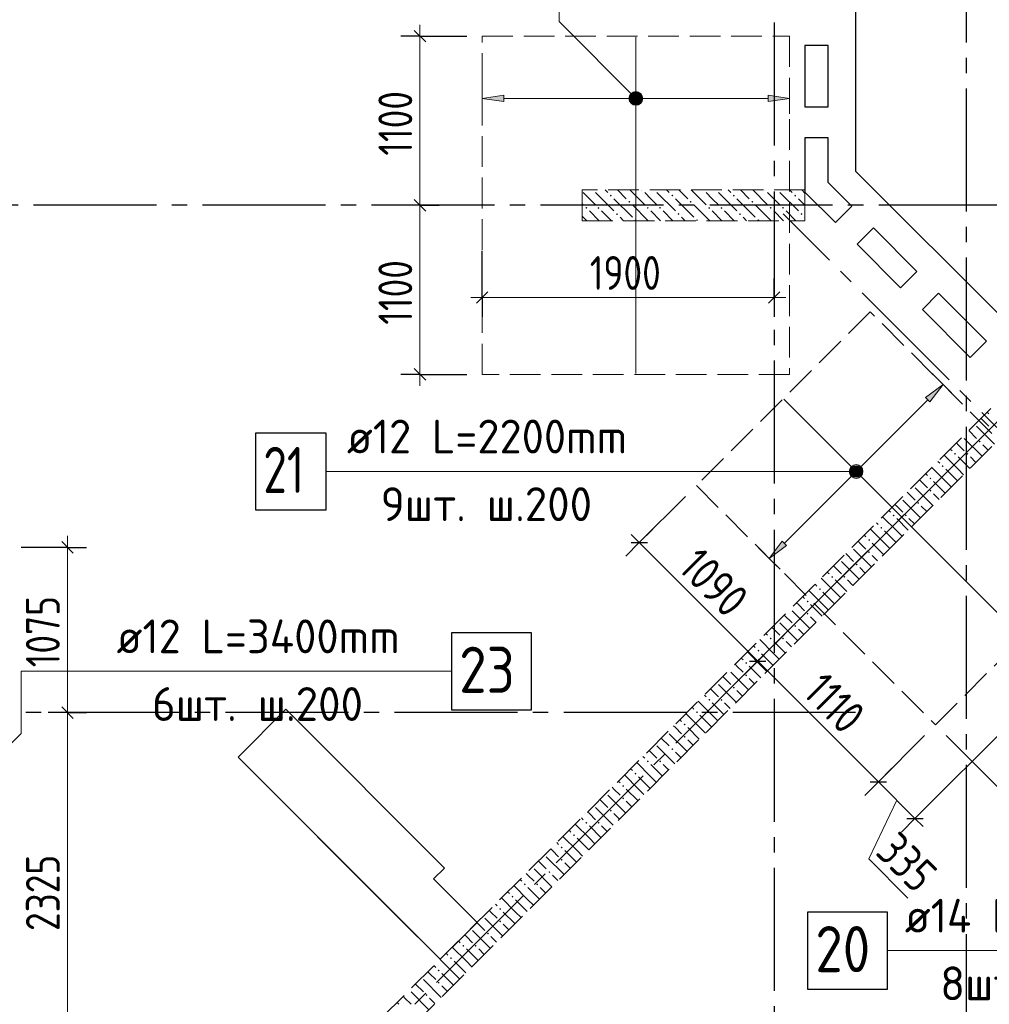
# Model space of a CAD drawing. Header units: millimetres. Extents: x 0 to 43617, y 0 to 59400.
# Tile 17 of 29: x 16914 to 23224, y 27233 to 33638. Entities that reach past the tile are written whole.
import ezdxf

# ---------------------------------------------------------------- set-up
doc = ezdxf.new("R2010")
doc.units = ezdxf.units.MM
doc.linetypes.add('______2', pattern=[270, 200, -70])
doc.linetypes.add('______5', pattern=[1100, 800, -100, 100, -100])
for name, color, linetype, lineweight in [('Standard', 7, 'Continuous', 25), ('Высотные отметки', 7, 'Continuous', 25), ('ДОП Верх по Х', 7, 'Continuous', 25), ('ЖБ Пилон', 180, 'Continuous', 25), ('Оси', 40, '______5', 18), ('Позиционная метка номер позиции', 7, 'Continuous', 13), ('Примечания', 7, 'Continuous', 25)]:
    doc.layers.add(name, color=color, linetype=linetype, lineweight=lineweight)
doc.layers.add('ЖБ Перекрытие верхний уровень', color=7, linetype='Continuous', lineweight=25, true_color=0xe0e0ff)
doc.layers.add('ЖБ Стена верхний уровень', color=7, linetype='Continuous', lineweight=25, true_color=0x006e00)
doc.styles.add('GOST 2.304-81', font='txt')
doc.styles.add('ISOCPEUR', font='txt')

msp = doc.modelspace()

# ---------------------------------------------------------------- hatches: boundary and pattern name
at = {"layer": 'ДОП Верх по Х', "linetype": 'Continuous', "lineweight": 13, "transparency": 33554687}
for points in [[(20064, 33105.5), (19924, 33125.5), (20064, 33145.5)], [(21904.1, 30217.9), (21791, 30133.1), (21875.9, 30246.2)]]:
    msp.add_hatch(color=7, dxfattribs=at).paths.add_polyline_path(points, flags=16)
for points in [[(20891.8, 33106.8), (20891.8, 33144.3), (20886.5, 33125.5)], [(20891.8, 33144.3), (20905.3, 33093.3), (20905.3, 33157.8)], [(20891.8, 33144.3), (20891.8, 33106.8), (20905.3, 33093.3)], [(20905.3, 33157.8), (20924, 33088), (20924, 33163)], [(20905.3, 33157.8), (20905.3, 33093.3), (20924, 33088)], [(20924, 33163), (20924, 33088), (20942.8, 33093.3)], [(20924, 33163), (20942.8, 33093.3), (20942.8, 33157.8)], [(20942.8, 33157.8), (20942.8, 33093.3), (20956.3, 33106.8)], [(20942.8, 33157.8), (20956.3, 33106.8), (20956.3, 33144.3)], [(20956.3, 33144.3), (20956.3, 33106.8), (20961.5, 33125.5)], [(21784, 33105.5), (21924, 33125.5), (21784, 33145.5)], [(22837.5, 31151.3), (22922.4, 31264.4), (22809.2, 31179.6)], [(22320.6, 30708.3), (22383.2, 30672.2), (22330.2, 30725.3)], [(22320.6, 30689.2), (22366.2, 30662.7), (22320.6, 30708.3)], [(22320.6, 30708.3), (22366.2, 30662.7), (22383.2, 30672.2)], [(22347.1, 30662.7), (22320.6, 30689.2), (22330.2, 30672.2)], [(22320.6, 30689.2), (22347.1, 30662.7), (22366.2, 30662.7)], [(22330.2, 30725.3), (22392.8, 30689.2), (22347.1, 30734.8)], [(22330.2, 30725.3), (22383.2, 30672.2), (22392.8, 30689.2)], [(22347.1, 30734.8), (22392.8, 30689.2), (22392.8, 30708.3)], [(22347.1, 30734.8), (22392.8, 30708.3), (22366.2, 30734.8)], [(22366.2, 30734.8), (22392.8, 30708.3), (22383.2, 30725.3)]]:
    msp.add_hatch(color=7, dxfattribs=at).paths.add_polyline_path(points)
at = {"layer": 'ЖБ Пилон', "linetype": 'Continuous', "lineweight": 18, "transparency": 33554687}
for points in [[(20644.3, 32530), (20640.9, 32526.6), (20637.6, 32530)], [(20754.4, 32493.1), (20760.9, 32499.6), (20767.4, 32493.1), (20760.9, 32486.6)], [(20964.3, 32530), (20960.9, 32526.6), (20957.6, 32530)], [(21044.3, 32530), (21040.9, 32526.6), (21037.6, 32530)], [(21154.4, 32493.1), (21160.9, 32499.6), (21167.4, 32493.1), (21160.9, 32486.6)], [(21364.3, 32530), (21360.9, 32526.6), (21357.6, 32530)], [(21444.3, 32530), (21440.9, 32526.6), (21437.6, 32530)], [(21554.4, 32493.1), (21560.9, 32499.6), (21567.4, 32493.1), (21560.9, 32486.6)], [(21764.3, 32530), (21760.9, 32526.6), (21757.6, 32530)], [(21844.3, 32530), (21840.9, 32526.6), (21837.6, 32530)], [(21954.4, 32493.1), (21960.9, 32499.6), (21967.4, 32493.1), (21960.9, 32486.6)], [(20594.5, 32413.1), (20601, 32419.6), (20607.5, 32413.1), (20601, 32406.6)], [(20674.5, 32413.1), (20681, 32419.6), (20687.5, 32413.1), (20681, 32406.6)], [(20874.5, 32453.1), (20881, 32459.6), (20887.5, 32453.1), (20881, 32446.6)], [(20994.5, 32413.1), (21001, 32419.6), (21007.5, 32413.1), (21001, 32406.6)], [(21074.5, 32413.1), (21081, 32419.6), (21087.5, 32413.1), (21081, 32406.6)], [(21274.5, 32453.1), (21281, 32459.6), (21287.5, 32453.1), (21281, 32446.6)], [(21394.5, 32413.1), (21401, 32419.6), (21407.5, 32413.1), (21401, 32406.6)], [(21474.5, 32413.1), (21481, 32419.6), (21487.5, 32413.1), (21481, 32406.6)], [(21674.5, 32453.1), (21681, 32459.6), (21687.5, 32453.1), (21681, 32446.6)], [(21794.5, 32413.1), (21801, 32419.6), (21807.5, 32413.1), (21801, 32406.6)], [(21874.5, 32413.1), (21881, 32419.6), (21887.5, 32413.1), (21881, 32406.6)], [(20794.5, 32373.1), (20801, 32379.6), (20807.5, 32373.1), (20801, 32366.6)], [(21194.5, 32373.1), (21201, 32379.6), (21207.5, 32373.1), (21201, 32366.6)], [(21594.5, 32373.1), (21601, 32379.6), (21607.5, 32373.1), (21601, 32366.6)], [(21994.5, 32373.1), (22001, 32379.6), (22007.5, 32373.1), (22001, 32366.6)], [(20914.5, 32333.1), (20921, 32339.6), (20927.4, 32333.1), (20924.3, 32330), (20917.6, 32330)], [(21314.5, 32333.1), (21321, 32339.6), (21327.4, 32333.1), (21324.3, 32330), (21317.6, 32330)], [(21714.5, 32333.1), (21721, 32339.6), (21727.4, 32333.1), (21724.3, 32330), (21717.6, 32330)]]:
    msp.add_hatch(color=7, dxfattribs=at).paths.add_polyline_path(points, flags=16)
at = {"layer": 'ЖБ Стена верхний уровень', "linetype": 'Continuous', "lineweight": 18, "transparency": 33554687}
for points in [[(23154.4, 30893.1), (23160.9, 30899.6), (23167.4, 30893.1), (23160.9, 30886.6)], [(22994.5, 30813.1), (23001, 30819.6), (23007.5, 30813.1), (23001, 30806.6)], [(23074.5, 30813.1), (23081, 30819.6), (23087.5, 30813.1), (23081, 30806.6)], [(22914.5, 30733.1), (22921, 30739.6), (22927.4, 30733.1), (22921, 30726.6)], [(22834.5, 30653.1), (22840.9, 30659.6), (22847.4, 30653.1), (22840.9, 30646.6)], [(22834.5, 30573.1), (22840.9, 30579.6), (22847.4, 30573.1), (22840.9, 30566.6)], [(22754.4, 30493.1), (22760.9, 30499.6), (22767.4, 30493.1), (22760.9, 30486.6)], [(22594.5, 30413.1), (22601, 30419.6), (22607.5, 30413.1), (22601, 30406.6)], [(22674.5, 30413.1), (22681, 30419.6), (22687.5, 30413.1), (22681, 30406.6)], [(22514.5, 30333.1), (22521, 30339.6), (22527.4, 30333.1), (22521, 30326.6)], [(22434.5, 30253.1), (22440.9, 30259.6), (22447.4, 30253.1), (22440.9, 30246.6)], [(22434.5, 30173.1), (22440.9, 30179.6), (22447.4, 30173.1), (22440.9, 30166.6)], [(22354.4, 30093.1), (22360.9, 30099.6), (22367.4, 30093.1), (22360.9, 30086.6)], [(22194.5, 30013.1), (22201, 30019.6), (22207.5, 30013.1), (22201, 30006.6)], [(22274.5, 30013.1), (22281, 30019.6), (22287.5, 30013.1), (22281, 30006.6)], [(22114.5, 29933.1), (22121, 29939.6), (22127.4, 29933.1), (22121, 29926.6)], [(22034.5, 29853.1), (22040.9, 29859.6), (22047.4, 29853.1), (22040.9, 29846.6)], [(22034.5, 29773.1), (22040.9, 29779.6), (22047.4, 29773.1), (22040.9, 29766.6)], [(21954.4, 29693.1), (21960.9, 29699.6), (21967.4, 29693.1), (21960.9, 29686.6)], [(21794.5, 29613.1), (21801, 29619.6), (21807.5, 29613.1), (21801, 29606.6)], [(21874.5, 29613.1), (21881, 29619.6), (21887.5, 29613.1), (21881, 29606.6)], [(21714.5, 29533.1), (21721, 29539.6), (21727.4, 29533.1), (21721, 29526.6)], [(21634.5, 29453.1), (21640.9, 29459.6), (21647.4, 29453.1), (21640.9, 29446.6)], [(21634.5, 29373.1), (21640.9, 29379.6), (21647.4, 29373.1), (21640.9, 29366.6)], [(21554.4, 29293.1), (21560.9, 29299.6), (21567.4, 29293.1), (21560.9, 29286.6)], [(21394.5, 29213.1), (21401, 29219.6), (21407.5, 29213.1), (21401, 29206.6)], [(21474.5, 29213.1), (21481, 29219.6), (21487.5, 29213.1), (21481, 29206.6)], [(21314.5, 29133.1), (21321, 29139.6), (21327.4, 29133.1), (21321, 29126.6)], [(21234.5, 29053.1), (21240.9, 29059.6), (21247.4, 29053.1), (21240.9, 29046.6)], [(21234.5, 28973.1), (21240.9, 28979.6), (21247.4, 28973.1), (21240.9, 28966.6)], [(21154.4, 28893.1), (21160.9, 28899.6), (21167.4, 28893.1), (21160.9, 28886.6)], [(20994.5, 28813.1), (21001, 28819.6), (21007.5, 28813.1), (21001, 28806.6)], [(21074.5, 28813.1), (21081, 28819.6), (21087.5, 28813.1), (21081, 28806.6)], [(20914.5, 28733.1), (20921, 28739.6), (20927.4, 28733.1), (20921, 28726.6)], [(20834.5, 28653.1), (20840.9, 28659.6), (20847.4, 28653.1), (20840.9, 28646.6)], [(20834.5, 28573.1), (20840.9, 28579.6), (20847.4, 28573.1), (20840.9, 28566.6)], [(20754.4, 28493.1), (20760.9, 28499.6), (20767.4, 28493.1), (20760.9, 28486.6)], [(20594.5, 28413.1), (20601, 28419.6), (20607.5, 28413.1), (20601, 28406.6)], [(20674.5, 28413.1), (20681, 28419.6), (20687.5, 28413.1), (20681, 28406.6)], [(20514.5, 28333.1), (20521, 28339.6), (20527.4, 28333.1), (20521, 28326.6)], [(20434.5, 28253.1), (20440.9, 28259.6), (20447.4, 28253.1), (20440.9, 28246.6)], [(20434.5, 28173.1), (20440.9, 28179.6), (20447.4, 28173.1), (20440.9, 28166.6)], [(20354.4, 28093.1), (20360.9, 28099.6), (20367.4, 28093.1), (20360.9, 28086.6)], [(20194.5, 28013.1), (20201, 28019.6), (20207.5, 28013.1), (20201, 28006.6)], [(20274.5, 28013.1), (20281, 28019.6), (20287.5, 28013.1), (20281, 28006.6)], [(20114.5, 27933.1), (20121, 27939.6), (20127.4, 27933.1), (20121, 27926.6)], [(20034.5, 27853.1), (20040.9, 27859.6), (20047.4, 27853.1), (20040.9, 27846.6)], [(20034.5, 27773.1), (20040.9, 27779.6), (20047.4, 27773.1), (20040.9, 27766.6)], [(19954.4, 27693.1), (19960.9, 27699.6), (19967.4, 27693.1), (19960.9, 27686.6)], [(19794.5, 27613.1), (19801, 27619.6), (19807.5, 27613.1), (19801, 27606.6)], [(19874.5, 27613.1), (19881, 27619.6), (19887.5, 27613.1), (19881, 27606.6)], [(19714.5, 27533.1), (19721, 27539.6), (19727.4, 27533.1), (19721, 27526.6)], [(19634.5, 27453.1), (19640.9, 27459.6), (19647.4, 27453.1), (19640.9, 27446.6)], [(19634.5, 27373.1), (19640.9, 27379.6), (19647.4, 27373.1), (19640.9, 27366.6)], [(19554.4, 27293.1), (19560.9, 27299.6), (19567.4, 27293.1), (19560.9, 27286.6)]]:
    msp.add_hatch(color=7, dxfattribs=at).paths.add_polyline_path(points, flags=16)
at = {"layer": 'Позиционная метка номер позиции', "linetype": 'Continuous', "lineweight": 13, "transparency": 33554687}
for points in [[(20892.2, 33093.7), (20935.5, 33168.8), (20880.7, 33114.1)], [(20880.7, 33114.1), (20935.5, 33168.8), (20912.6, 33168.8)], [(20880.7, 33114.1), (20912.6, 33168.8), (20880.7, 33137)], [(20880.7, 33137), (20912.6, 33168.8), (20892.2, 33157.3)], [(20892.2, 33093.7), (20955.8, 33157.3), (20935.5, 33168.8)], [(20912.6, 33082.3), (20955.8, 33157.3), (20892.2, 33093.7)], [(20912.6, 33082.3), (20967.3, 33137), (20955.8, 33157.3)], [(20935.5, 33082.3), (20967.3, 33137), (20912.6, 33082.3)], [(20935.5, 33082.3), (20967.3, 33114.1), (20967.3, 33137)], [(20967.3, 33114.1), (20935.5, 33082.3), (20955.8, 33093.7)], [(22356.7, 30653.8), (22356.7, 30743.8), (22334.2, 30737.5)], [(22379.2, 30660.1), (22379.2, 30737.5), (22356.7, 30743.8)], [(22379.2, 30660.1), (22356.7, 30743.8), (22356.7, 30653.8)], [(22318, 30676.3), (22318, 30721.3), (22311.7, 30698.8)], [(22334.2, 30660.1), (22334.2, 30737.5), (22318, 30721.3)], [(22334.2, 30660.1), (22318, 30721.3), (22318, 30676.3)], [(22356.7, 30653.8), (22334.2, 30737.5), (22334.2, 30660.1)], [(22395.4, 30676.3), (22395.4, 30721.3), (22379.2, 30737.5)], [(22395.4, 30676.3), (22379.2, 30737.5), (22379.2, 30660.1)], [(22395.4, 30721.3), (22395.4, 30676.3), (22401.7, 30698.8)]]:
    msp.add_hatch(color=7, dxfattribs=at).paths.add_polyline_path(points)

# ---------------------------------------------------------------- linework, layer by layer
at = {"layer": 'Standard', "color": 7, "linetype": 'Continuous', "lineweight": 25, "transparency": 33554687}
for p, q in [((22354, 41910), (22354, 32653.1)), ((19481, 33567.5), (19556, 33492.5)), ((22024, 33470), (22024, 33070)), ((22174, 33470), (22024, 33470)), ((22174, 33070), (22174, 33470)), ((22024, 33070), (22174, 33070)), ((22024, 32870), (22024, 32516.4)), ((22174, 32870), (22024, 32870)), ((22174, 32578.5), (22174, 32870)), ((22354, 32653.1), (23332.5, 31674.6)), ((22328.4, 32424.1), (22174, 32578.5)), ((22024, 32516.4), (22222.3, 32318)), ((19481, 32467.5), (19556, 32392.5)), ((22222.3, 32318), (22328.4, 32424.1)), ((22469.8, 32282.7), (22363.8, 32176.6)), ((22752.7, 31999.8), (22469.8, 32282.7)), ((22363.8, 32176.6), (22646.6, 31893.8)), ((22646.6, 31893.8), (22752.7, 31999.8)), ((19886.5, 31792.5), (19961.5, 31867.5)), ((21786.5, 31792.5), (21861.5, 31867.5)), ((22894.1, 31858.4), (22788, 31752.3)), ((23205.2, 31547.3), (22894.1, 31858.4)), ((22788, 31752.3), (23099.2, 31441.2)), ((23099.2, 31441.2), (23205.2, 31547.3)), ((19481, 31367.5), (19556, 31292.5)), ((17187.3, 30242.5), (17262.3, 30167.5)), ((20893.1, 30235.7), (20999.1, 30235.7)), ((21663.8, 29464.9), (21769.9, 29464.9)), ((17187.3, 29167.5), (17262.3, 29092.5)), ((18645.9, 29151.7), (18334.7, 28840.6)), ((19678.3, 28119.3), (18645.9, 29151.7)), ((18334.7, 28840.6), (19650, 27525.3)), ((22448.7, 28680), (22554.8, 28680)), ((22687, 28441.8), (22793, 28441.8)), ((19607.5, 28048.6), (19678.3, 28119.3)), ((19890.4, 27765.8), (19607.5, 28048.6)), ((19650, 27525.3), (19890.4, 27765.8))]:
    msp.add_line(p, q, dxfattribs=at)
at = {"layer": 'Standard', "color": 7, "linetype": 'Continuous', "lineweight": 13, "transparency": 33554687}
for p, q in [((19518.5, 33530), (19518.5, 33605)), ((19518.5, 32430), (19518.5, 31330)), ((19924, 31830), (19849, 31830)), ((19924, 31830), (21824, 31830)), ((21824, 31830), (21899, 31830)), ((19518.5, 31330), (19518.5, 31255)), ((17224.8, 30205), (17224.8, 30280)), ((20946.1, 30235.7), (20893.1, 30288.7)), ((21716.8, 29464.9), (22501.7, 28680)), ((17224.8, 29130), (17224.8, 26805)), ((22501.7, 28680), (22740, 28441.8)), ((22620.9, 28560.9), (22439.9, 28178.2)), ((22740, 28441.8), (22793, 28388.7)), ((22439.9, 28178.2), (22694.2, 27923.9))]:
    msp.add_line(p, q, dxfattribs=at)
at = {"layer": 'Standard', "color": 251, "linetype": 'Continuous', "lineweight": -3, "true_color": 0x656565, "transparency": 33554687}
for p, q in [((19518.5, 33530), (19393.5, 33530)), ((19518.5, 33530), (19643.5, 33530)), ((19518.5, 33530), (19824, 33530)), ((19518.5, 32430), (19393.5, 32430)), ((19518.5, 32430), (19643.5, 32430)), ((19518.5, 32430), (19518.5, 32430)), ((19924, 31830), (19924, 32133.9)), ((19924, 31830), (19924, 31955)), ((21824, 31830), (21824, 31955)), ((19924, 31830), (19924, 31705)), ((21824, 31830), (21824, 31705)), ((21824, 31830), (21824, 31830)), ((19518.5, 31330), (19393.5, 31330)), ((19518.5, 31330), (19643.5, 31330)), ((19518.5, 31330), (19824, 31330)), ((20946.1, 30235.7), (21246.5, 30536.1)), ((20946.1, 30235.7), (21034.5, 30324.1)), ((20946.1, 30235.7), (20857.7, 30147.3)), ((17224.8, 30205), (16924, 30205)), ((17224.8, 30205), (17099.8, 30205)), ((17224.8, 30205), (17349.8, 30205)), ((22740, 28441.8), (24313.3, 30015)), ((21716.8, 29464.9), (21805.2, 29553.3)), ((21716.8, 29464.9), (21628.4, 29376.5)), ((17224.8, 29130), (17099.8, 29130)), ((17224.8, 29130), (17349.8, 29130)), ((17224.8, 29130), (17224.8, 29130)), ((22501.7, 28680), (22802.2, 28980.5)), ((23441.4, 28482.7), (22943.6, 28980.5)), ((22501.7, 28680), (22590.1, 28768.4)), ((22501.7, 28680), (22413.3, 28591.7)), ((22740, 28441.8), (22828.4, 28530.1)), ((22740, 28441.8), (22651.6, 28353.4))]:
    msp.add_line(p, q, dxfattribs=at)
at = {"layer": 'Standard', "color": 7, "linetype": 'Continuous', "lineweight": 13, "transparency": 33554687}
for points in [[(19518.5, 33530), (19518.5, 32689.6), (19518.5, 32689.6), (19518.5, 32430)], [(20946.1, 30235.7), (21230.1, 29951.7), (21230.1, 29951.7), (21716.8, 29464.9)], [(17224.8, 30205), (17224.8, 29362.5), (17224.8, 29362.5), (17224.8, 29130)]]:
    msp.add_lwpolyline(points, dxfattribs=at)
at = {"layer": 'Standard', "color": 251, "linetype": 'Continuous', "lineweight": -3, "true_color": 0x656565, "transparency": 33554687}
msp.add_lwpolyline([(21716.8, 29464.9), (21728.9, 29477), (21728.9, 29477), (23148.6, 30896.8)], dxfattribs=at)
at = {"layer": 'ДОП Верх по Х', "color": 7, "linetype": 'Continuous', "lineweight": 18, "transparency": 33554687}
for p, q in [((20924, 33524), (20924, 31336)), ((21887.2, 31168.3), (23434.3, 29621.1))]:
    msp.add_line(p, q, dxfattribs=at)
at = {"layer": 'ДОП Верх по Х', "color": 251, "linetype": 'Continuous', "lineweight": 13, "true_color": 0x494949, "transparency": 33554687}
for p, q in [((19924, 33125.5), (19924, 33225.5)), ((21924, 33125.5), (21924, 33225.5)), ((19924, 33125.5), (20064, 33145.5)), ((20064, 33105.5), (19924, 33125.5)), ((19924, 33125.5), (19924, 33025.5)), ((19924, 33125.5), (19924, 33125.5)), ((20064, 33145.5), (20064, 33105.5)), ((20064, 33125.5), (20894, 33125.5)), ((20924, 33163), (20924, 33163)), ((20954, 33125.5), (21784, 33125.5)), ((21924, 33125.5), (21784, 33145.5)), ((21784, 33145.5), (21784, 33105.5)), ((21784, 33105.5), (21924, 33125.5)), ((21924, 33125.5), (21924, 33025.5)), ((21924, 33125.5), (21924, 33125.5)), ((20924, 33088), (20924, 33088)), ((22922.4, 31264.4), (22851.7, 31335.2)), ((22922.4, 31264.4), (22809.2, 31179.6)), ((22837.5, 31151.3), (22922.4, 31264.4)), ((22922.4, 31264.4), (22993.1, 31193.7)), ((22922.4, 31264.4), (22922.4, 31264.4)), ((22377.9, 30720), (22823.4, 31165.5)), ((22809.2, 31179.6), (22837.5, 31151.3)), ((22330.2, 30725.3), (22330.2, 30725.3)), ((21890, 30232.1), (22335.5, 30677.6)), ((22383.2, 30672.2), (22383.2, 30672.2)), ((21791, 30133.1), (21875.9, 30246.2)), ((21875.9, 30246.2), (21904.1, 30217.9)), ((21791, 30133.1), (21720.3, 30203.8)), ((21904.1, 30217.9), (21791, 30133.1)), ((21791, 30133.1), (21861.7, 30062.4)), ((21791, 30133.1), (21791, 30133.1))]:
    msp.add_line(p, q, dxfattribs=at)
at = {"layer": 'ДОП Верх по Х', "color": 7, "linetype": 'Continuous', "lineweight": 13, "transparency": 33554687}
for p, q in [((19023.2, 30698.8), (21109.2, 30698.8)), ((17524, 29398.8), (19632, 29398.8)), ((22653.5, 27581.8), (24761.5, 27581.8))]:
    msp.add_line(p, q, dxfattribs=at)
at = {"layer": 'ДОП Верх по Х', "color": 7, "linetype": 'Continuous', "lineweight": 25, "transparency": 33554687}
for points in [[(18449.2, 30448.8), (18909.2, 30448.8), (18909.2, 30948.8), (18449.2, 30948.8), (18449.2, 30448.8)], [(19724, 29148.8), (20244, 29148.8), (20244, 29648.8), (19724, 29648.8), (19724, 29148.8)], [(22041.5, 27331.8), (22561.5, 27331.8), (22561.5, 27831.8), (22041.5, 27831.8), (22041.5, 27331.8)]]:
    msp.add_lwpolyline(points, dxfattribs=at)
at = {"layer": 'ДОП Верх по Х', "color": 251, "linetype": 'Continuous', "lineweight": 13, "true_color": 0x494949, "transparency": 33554687}
for centre in [(20924, 33125.5), (22356.7, 30698.8)]:
    msp.add_circle(centre, 37.5, dxfattribs=at)
at = {"layer": 'ЖБ Перекрытие верхний уровень', "color": 7, "linetype": 'Continuous', "lineweight": 18, "transparency": 33554687}
for p, q in [((22354, 32653), (22354, 41910)), ((22024, 33470), (22174, 33470)), ((22024, 33070), (22024, 33470)), ((22174, 33470), (22174, 33070)), ((22174, 33070), (22024, 33070)), ((22024, 32516.4), (22024, 32870)), ((22024, 32870), (22174, 32870)), ((22174, 32870), (22174, 32578.5)), ((23332.5, 31674.5), (22354, 32653)), ((22174, 32578.5), (22328.4, 32424.1)), ((22222.3, 32318), (22024, 32516.4)), ((22328.4, 32424.1), (22222.3, 32318)), ((22363.8, 32176.6), (22469.8, 32282.7)), ((22469.8, 32282.7), (22752.7, 31999.8)), ((22646.6, 31893.8), (22363.8, 32176.6)), ((22752.7, 31999.8), (22646.6, 31893.8)), ((22788, 31752.3), (22894.1, 31858.4)), ((22894.1, 31858.4), (23205.2, 31547.3)), ((23099.2, 31441.2), (22788, 31752.3)), ((23205.2, 31547.3), (23099.2, 31441.2)), ((18645.9, 29151.7), (18334.8, 28840.5)), ((19678.3, 28119.3), (18645.9, 29151.7)), ((18334.8, 28840.5), (19367.1, 27808.2)), ((19607.5, 28048.6), (19678.3, 28119.3)), ((19890.4, 27765.7), (19607.5, 28048.6)), ((19367.1, 27808.2), (19650, 27525.3)), ((19650, 27525.3), (19890.4, 27765.7))]:
    msp.add_line(p, q, dxfattribs=at)
at = {"layer": 'ЖБ Пилон', "color": 253, "linetype": '______2', "lineweight": 13, "true_color": 0xa0a0a0, "transparency": 33554687}
for p, q in [((22024, 32530), (20574, 32530)), ((20574, 32530), (20574, 32330)), ((22024, 32330), (22024, 32530)), ((20574, 32330), (22024, 32330))]:
    msp.add_line(p, q, dxfattribs=at)
at = {"layer": 'ЖБ Пилон', "color": 9, "linetype": 'Continuous', "lineweight": 18, "true_color": 0xc7c7c7, "transparency": 33554687}
for p, q in [((20621, 32473.1), (20581, 32513.1)), ((20660.9, 32433.1), (20621, 32473.1)), ((20660.9, 32513.1), (20781, 32393.1)), ((20724.1, 32530), (20740.9, 32513.1)), ((20781, 32473.1), (20901, 32353.1)), ((20804.1, 32530), (20860.9, 32473.1)), ((20884.1, 32530), (20981, 32433.1)), ((21021, 32473.1), (20981, 32513.1)), ((21060.9, 32433.1), (21021, 32473.1)), ((21060.9, 32513.1), (21181, 32393.1)), ((21124.1, 32530), (21140.9, 32513.1)), ((21181, 32473.1), (21301, 32353.1)), ((21204.1, 32530), (21260.9, 32473.1)), ((21284.1, 32530), (21381, 32433.1)), ((21421, 32473.1), (21381, 32513.1)), ((21460.9, 32433.1), (21421, 32473.1)), ((21460.9, 32513.1), (21581, 32393.1)), ((21524.1, 32530), (21540.9, 32513.1)), ((21581, 32473.1), (21701, 32353.1)), ((21604.1, 32530), (21660.9, 32473.1)), ((21684.1, 32530), (21781, 32433.1)), ((21821, 32473.1), (21781, 32513.1)), ((21860.9, 32433.1), (21821, 32473.1)), ((21860.9, 32513.1), (21981, 32393.1)), ((21924.1, 32530), (21940.9, 32513.1)), ((21981, 32473.1), (22024, 32430.1)), ((22004.1, 32530), (22024, 32510.1)), ((20574, 32440.1), (20581, 32433.1)), ((21004.1, 32330), (20901, 32433.1)), ((21404.1, 32330), (21301, 32433.1)), ((21804.1, 32330), (21701, 32433.1)), ((20604.1, 32330), (20574, 32360.1)), ((20621, 32393.1), (20684.1, 32330)), ((20701, 32393.1), (20764.1, 32330)), ((20844.1, 32330), (20821, 32353.1)), ((21021, 32393.1), (21084.1, 32330)), ((21101, 32393.1), (21164.1, 32330)), ((21244.1, 32330), (21221, 32353.1)), ((21421, 32393.1), (21484.1, 32330)), ((21501, 32393.1), (21564.1, 32330)), ((21644.1, 32330), (21621, 32353.1)), ((21821, 32393.1), (21884.1, 32330)), ((21901, 32393.1), (21964.1, 32330)), ((22024, 32350.1), (22021, 32353.1))]:
    msp.add_line(p, q, dxfattribs=at)
at = {"layer": 'ЖБ Стена верхний уровень', "color": 251, "linetype": '______2', "lineweight": 13, "true_color": 0x656565, "transparency": 33554687}
for p, q in [((23615.3, 31490.7), (17435.2, 25310.6)), ((17562.5, 25183.3), (23742.6, 31363.4))]:
    msp.add_line(p, q, dxfattribs=at)
at = {"layer": 'ЖБ Стена верхний уровень', "color": 9, "linetype": 'Continuous', "lineweight": 18, "true_color": 0xc7c7c7, "transparency": 33554687}
for p, q in [((23209.4, 31084.7), (23221, 31073.1)), ((23181, 31033.1), (23169.4, 31044.7)), ((23221, 30993.1), (23181, 31033.1)), ((23089.4, 30964.7), (23140.9, 30913.1)), ((23140.9, 30993.1), (23256.6, 30877.4)), ((23021, 30873.1), (23009.4, 30884.7)), ((23060.9, 30833.1), (23021, 30873.1)), ((23060.9, 30913.1), (23176.6, 30797.4)), ((23181, 30873.1), (23216.6, 30837.4)), ((22969.4, 30844.7), (22981, 30833.1)), ((22889.4, 30764.7), (22901, 30753.1)), ((23021, 30713.1), (22929.4, 30804.7)), ((23021, 30793.1), (23096.6, 30717.4)), ((23101, 30793.1), (23136.6, 30757.4)), ((22809.4, 30684.7), (22821, 30673.1)), ((22940.9, 30633.1), (22849.4, 30724.7)), ((22940.9, 30713.1), (23016.6, 30637.4)), ((23021, 30713.1), (23056.6, 30677.4)), ((22781, 30633.1), (22769.4, 30644.7)), ((22821, 30593.1), (22781, 30633.1)), ((22860.9, 30633.1), (22936.6, 30557.4)), ((22940.9, 30633.1), (22976.6, 30597.4)), ((22689.4, 30564.7), (22740.9, 30513.1)), ((22740.9, 30593.1), (22856.6, 30477.4)), ((22860.9, 30553.1), (22896.6, 30517.4)), ((22660.9, 30513.1), (22776.6, 30397.4)), ((22569.4, 30444.7), (22581, 30433.1)), ((22621, 30473.1), (22609.4, 30484.7)), ((22660.9, 30433.1), (22621, 30473.1)), ((22781, 30473.1), (22816.6, 30437.4)), ((22489.4, 30364.7), (22501, 30353.1)), ((22621, 30313.1), (22529.4, 30404.7)), ((22621, 30393.1), (22696.6, 30317.4)), ((22701, 30393.1), (22736.6, 30357.4)), ((22540.9, 30233.1), (22449.4, 30324.7)), ((22540.9, 30313.1), (22616.6, 30237.4)), ((22621, 30313.1), (22656.6, 30277.4)), ((22381, 30233.1), (22369.4, 30244.7)), ((22421, 30193.1), (22381, 30233.1)), ((22409.4, 30284.7), (22421, 30273.1)), ((22460.9, 30233.1), (22536.6, 30157.4)), ((22540.9, 30233.1), (22576.6, 30197.4)), ((22340.9, 30193.1), (22456.6, 30077.4)), ((22260.9, 30113.1), (22376.6, 29997.4)), ((22289.4, 30164.7), (22340.9, 30113.1)), ((22460.9, 30153.1), (22496.6, 30117.4)), ((22169.4, 30044.7), (22181, 30033.1)), ((22221, 30073.1), (22209.4, 30084.7)), ((22260.9, 30033.1), (22221, 30073.1)), ((22381, 30073.1), (22416.6, 30037.4)), ((22221, 29913.1), (22129.4, 30004.7)), ((22221, 29993.1), (22296.6, 29917.4)), ((22301, 29993.1), (22336.6, 29957.4)), ((22140.9, 29833.1), (22049.4, 29924.7)), ((22089.4, 29964.7), (22101, 29953.1)), ((22140.9, 29913.1), (22216.6, 29837.4)), ((22221, 29913.1), (22256.6, 29877.4)), ((22009.4, 29884.7), (22021, 29873.1)), ((21940.9, 29793.1), (22056.6, 29677.4)), ((21981, 29833.1), (21969.4, 29844.7)), ((22021, 29793.1), (21981, 29833.1)), ((22060.9, 29833.1), (22136.6, 29757.4)), ((22140.9, 29833.1), (22176.6, 29797.4)), ((21889.4, 29764.7), (21940.9, 29713.1)), ((22060.9, 29753.1), (22096.6, 29717.4)), ((21821, 29673.1), (21809.4, 29684.7)), ((21860.9, 29633.1), (21821, 29673.1)), ((21860.9, 29713.1), (21976.6, 29597.4)), ((21981, 29673.1), (22016.6, 29637.4)), ((21821, 29513.1), (21729.4, 29604.7)), ((21769.4, 29644.7), (21781, 29633.1)), ((21821, 29593.1), (21896.6, 29517.4)), ((21901, 29593.1), (21936.6, 29557.4)), ((21689.4, 29564.7), (21701, 29553.1)), ((21609.4, 29484.7), (21621, 29473.1)), ((21740.9, 29433.1), (21649.4, 29524.7)), ((21740.9, 29513.1), (21816.6, 29437.4)), ((21821, 29513.1), (21856.6, 29477.4)), ((21581, 29433.1), (21569.4, 29444.7)), ((21621, 29393.1), (21581, 29433.1)), ((21660.9, 29433.1), (21736.6, 29357.4)), ((21740.9, 29433.1), (21776.6, 29397.4)), ((21489.4, 29364.7), (21540.9, 29313.1)), ((21540.9, 29393.1), (21656.6, 29277.4)), ((21660.9, 29353.1), (21696.6, 29317.4)), ((21421, 29273.1), (21409.4, 29284.7)), ((21460.9, 29233.1), (21421, 29273.1)), ((21460.9, 29313.1), (21576.6, 29197.4)), ((21581, 29273.1), (21616.6, 29237.4)), ((21369.4, 29244.7), (21381, 29233.1)), ((21289.4, 29164.7), (21301, 29153.1)), ((21421, 29113.1), (21329.4, 29204.7)), ((21421, 29193.1), (21496.6, 29117.4)), ((21501, 29193.1), (21536.6, 29157.4)), ((21209.4, 29084.7), (21221, 29073.1)), ((21340.9, 29033.1), (21249.4, 29124.7)), ((21340.9, 29113.1), (21416.6, 29037.4)), ((21421, 29113.1), (21456.6, 29077.4)), ((21181, 29033.1), (21169.4, 29044.7)), ((21221, 28993.1), (21181, 29033.1)), ((21260.9, 29033.1), (21336.6, 28957.4)), ((21340.9, 29033.1), (21376.6, 28997.4)), ((21089.4, 28964.7), (21140.9, 28913.1)), ((21140.9, 28993.1), (21256.6, 28877.4)), ((21260.9, 28953.1), (21296.6, 28917.4)), ((21060.9, 28913.1), (21176.6, 28797.4)), ((20969.4, 28844.7), (20981, 28833.1)), ((21021, 28873.1), (21009.4, 28884.7)), ((21060.9, 28833.1), (21021, 28873.1)), ((21181, 28873.1), (21216.6, 28837.4)), ((20889.4, 28764.7), (20901, 28753.1)), ((21021, 28713.1), (20929.4, 28804.7)), ((21021, 28793.1), (21096.6, 28717.4)), ((21101, 28793.1), (21136.6, 28757.4)), ((20940.9, 28633.1), (20849.4, 28724.7)), ((20940.9, 28713.1), (21016.6, 28637.4)), ((21021, 28713.1), (21056.6, 28677.4)), ((20781, 28633.1), (20769.4, 28644.7)), ((20821, 28593.1), (20781, 28633.1)), ((20809.4, 28684.7), (20821, 28673.1)), ((20860.9, 28633.1), (20936.6, 28557.4)), ((20940.9, 28633.1), (20976.6, 28597.4)), ((20740.9, 28593.1), (20856.6, 28477.4)), ((20660.9, 28513.1), (20776.6, 28397.4)), ((20689.4, 28564.7), (20740.9, 28513.1)), ((20860.9, 28553.1), (20896.6, 28517.4)), ((20569.4, 28444.7), (20581, 28433.1)), ((20621, 28473.1), (20609.4, 28484.7)), ((20660.9, 28433.1), (20621, 28473.1)), ((20781, 28473.1), (20816.6, 28437.4)), ((20621, 28313.1), (20529.4, 28404.7)), ((20621, 28393.1), (20696.6, 28317.4)), ((20701, 28393.1), (20736.6, 28357.4)), ((20540.9, 28233.1), (20449.4, 28324.7)), ((20489.4, 28364.7), (20501, 28353.1)), ((20540.9, 28313.1), (20616.6, 28237.4)), ((20621, 28313.1), (20656.6, 28277.4)), ((20409.4, 28284.7), (20421, 28273.1)), ((20340.9, 28193.1), (20456.6, 28077.4)), ((20381, 28233.1), (20369.4, 28244.7)), ((20421, 28193.1), (20381, 28233.1)), ((20460.9, 28233.1), (20536.6, 28157.4)), ((20540.9, 28233.1), (20576.6, 28197.4)), ((20289.4, 28164.7), (20340.9, 28113.1)), ((20460.9, 28153.1), (20496.6, 28117.4)), ((20221, 28073.1), (20209.4, 28084.7)), ((20260.9, 28033.1), (20221, 28073.1)), ((20260.9, 28113.1), (20376.6, 27997.4)), ((20381, 28073.1), (20416.6, 28037.4)), ((20221, 27913.1), (20129.4, 28004.7)), ((20169.4, 28044.7), (20181, 28033.1)), ((20221, 27993.1), (20296.6, 27917.4)), ((20301, 27993.1), (20336.6, 27957.4)), ((20089.4, 27964.7), (20101, 27953.1)), ((20009.4, 27884.7), (20021, 27873.1)), ((20140.9, 27833.1), (20049.4, 27924.7)), ((20140.9, 27913.1), (20216.6, 27837.4)), ((20221, 27913.1), (20256.6, 27877.4)), ((19981, 27833.1), (19969.4, 27844.7)), ((20021, 27793.1), (19981, 27833.1)), ((20060.9, 27833.1), (20136.6, 27757.4)), ((20140.9, 27833.1), (20176.6, 27797.4)), ((19889.4, 27764.7), (19940.9, 27713.1)), ((19940.9, 27793.1), (20056.6, 27677.4)), ((20060.9, 27753.1), (20096.6, 27717.4)), ((19821, 27673.1), (19809.4, 27684.7)), ((19860.9, 27633.1), (19821, 27673.1)), ((19860.9, 27713.1), (19976.6, 27597.4)), ((19981, 27673.1), (20016.6, 27637.4)), ((19821, 27513.1), (19729.4, 27604.7)), ((19769.4, 27644.7), (19781, 27633.1)), ((19689.4, 27564.7), (19701, 27553.1)), ((19821, 27593.1), (19896.6, 27517.4)), ((19901, 27593.1), (19936.6, 27557.4)), ((19609.4, 27484.7), (19621, 27473.1)), ((19740.9, 27433.1), (19649.4, 27524.7)), ((19740.9, 27513.1), (19816.6, 27437.4)), ((19821, 27513.1), (19856.6, 27477.4)), ((19581, 27433.1), (19569.4, 27444.7)), ((19621, 27393.1), (19581, 27433.1)), ((19660.9, 27433.1), (19736.6, 27357.4)), ((19740.9, 27433.1), (19776.6, 27397.4)), ((19489.4, 27364.7), (19540.9, 27313.1)), ((19540.9, 27393.1), (19656.6, 27277.4)), ((19660.9, 27353.1), (19696.6, 27317.4)), ((19421, 27273.1), (19409.4, 27284.7)), ((19460.9, 27313.1), (19576.6, 27197.4)), ((19369.4, 27244.7), (19381, 27233.1)), ((19460.9, 27233.1), (19421, 27273.1)), ((19581, 27273.1), (19616.6, 27237.4))]:
    msp.add_line(p, q, dxfattribs=at)
at = {"layer": 'Оси', "color": 8, "linetype": '______5', "lineweight": -3, "transparency": 33554687}
for p, q in [((21824, 57820), (21824, 7100)), ((23074, 50790), (23074, 7100)), ((9515.6, 17263.7), (28171.9, 35920)), ((23304, 32430), (3600, 32430)), ((29962.4, 24295.1), (21882.3, 32375.2)), ((22354, 29130), (3600, 29130))]:
    msp.add_line(p, q, dxfattribs=at)
at = {"layer": 'Позиционная метка номер позиции', "color": 7, "linetype": 'Continuous', "lineweight": 13, "transparency": 33554687}
for p, q in [((20892.2, 33157.3), (20892.2, 33157.3)), ((20955.8, 33157.3), (20955.8, 33157.3)), ((20892.2, 33093.7), (20892.2, 33093.7)), ((20955.8, 33093.7), (20955.8, 33093.7)), ((22356.7, 30743.8), (22356.7, 30743.8)), ((22356.7, 30698.8), (18909.2, 30698.8)), ((22311.7, 30698.8), (22311.7, 30698.8)), ((22401.7, 30698.8), (22401.7, 30698.8)), ((22356.7, 30653.8), (22356.7, 30653.8))]:
    msp.add_line(p, q, dxfattribs=at)
for points in [[(20924, 33125.5), (20424, 33625.5), (20424, 34030), (17624, 34030)], [(16424, 28494.3), (16924, 28994.3), (16924, 29398.8), (19724, 29398.8)], [(25561.5, 28271.8), (25561.5, 27581.8), (22561.5, 27581.8)]]:
    msp.add_lwpolyline(points, dxfattribs=at)
for centre in [(20924, 33125.5), (22356.7, 30698.8)]:
    msp.add_circle(centre, 45, dxfattribs=at)
at = {"layer": 'Примечания', "color": 7, "linetype": '______2', "lineweight": 18, "transparency": 33554687}
for p, q in [((19924, 33530), (21924, 33530)), ((19924, 31330), (19924, 33530)), ((21924, 33530), (21924, 31330)), ((22448.6, 31738.2), (21317.2, 30606.8)), ((24004.2, 30182.6), (22448.6, 31738.2)), ((21924, 31330), (19924, 31330)), ((21317.2, 30606.8), (22872.9, 29051.2)), ((22872.9, 29051.2), (24004.2, 30182.6))]:
    msp.add_line(p, q, dxfattribs=at)

# ---------------------------------------------------------------- texts
at = {"layer": 'Standard', "color": 7, "linetype": 'Continuous', "lineweight": 25, "transparency": 33554687, "char_height": 220, "attachment_point": 7, "style": 'GOST 2.304-81'}
for s, insert, width, rotation in [('1100', (19468.5, 32753.3), 578.848, 90), ('1100', (19468.5, 31653.3), 578.848, 90), ('1090', (21189.9, 30062.6), 625.73, 315), ('1075', (17174.7, 29425.2), 610.165, 90), ('1110', (22000.9, 29251.6), 531.968, 315), ('335', (22475.3, 28213.5), 485.253, 315), ('2325', (17174.8, 27709.6), 641.476, 90)]:
    msp.add_mtext(s, dxfattribs=dict(at, insert=insert, width=width, rotation=rotation))
at = {"layer": 'Standard', "color": 7, "linetype": 'Continuous', "lineweight": 25, "transparency": 33554687, "insert": (20623.8, 31880.1), "char_height": 220, "width": 625.735, "attachment_point": 7, "style": 'GOST 2.304-81'}
msp.add_mtext('1900', dxfattribs=at)
at = {"layer": 'Высотные отметки', "color": 7, "linetype": 'Continuous', "lineweight": 18, "transparency": 33554687, "char_height": 200, "attachment_point": 7, "style": 'GOST 2.304-81'}
for s, insert, width in [('\\W1.03;+19.700', (15944.3, 31739.5), 864.689), ('\\W1.03;+16.400', (15944.3, 31406.2), 864.689), ('\\W1.11;+13.100', (15944.4, 31072.9), 868.85), ('\\W1.19;+6.500', (15945, 30406.2), 880.174)]:
    msp.add_mtext(s, dxfattribs=dict(at, insert=insert, width=width))
at = {"layer": 'ДОП Верх по Х', "color": 7, "linetype": 'Continuous', "lineweight": 13, "transparency": 33554687, "attachment_point": 7, "style": 'ISOCPEUR'}
for s, insert, char_height, width in [('\\W0.96;ø12 L=2200mm ', (19043.2, 30816.1), 220, 2150.523), ('\\W0.75;21', (18499.2, 30558.8), 300, 472.289), ('\\W0.97;9шт. ш.200 ', (19263.2, 30376.1), 220, 1712.318), ('\\W0.96;ø12 L=3400mm ', (17544, 29516.1), 220, 2172.605), ('\\W0.87;23', (19774, 29258.8), 300, 550.827), ('\\W0.97;6шт. ш.200 ', (17775, 29076.1), 220, 1712.324), ('\\W0.96;ø14 L=2200mm ', (22673.5, 27699.1), 220, 2172.605), ('\\W0.87;20', (22091.5, 27441.8), 300, 550.811), ('\\W0.97;8шт. ш.200 ', (22904.5, 27259.1), 220, 1712.318)]:
    msp.add_mtext(s, dxfattribs=dict(at, insert=insert, char_height=char_height, width=width))

doc.saveas('drawing.dxf')
